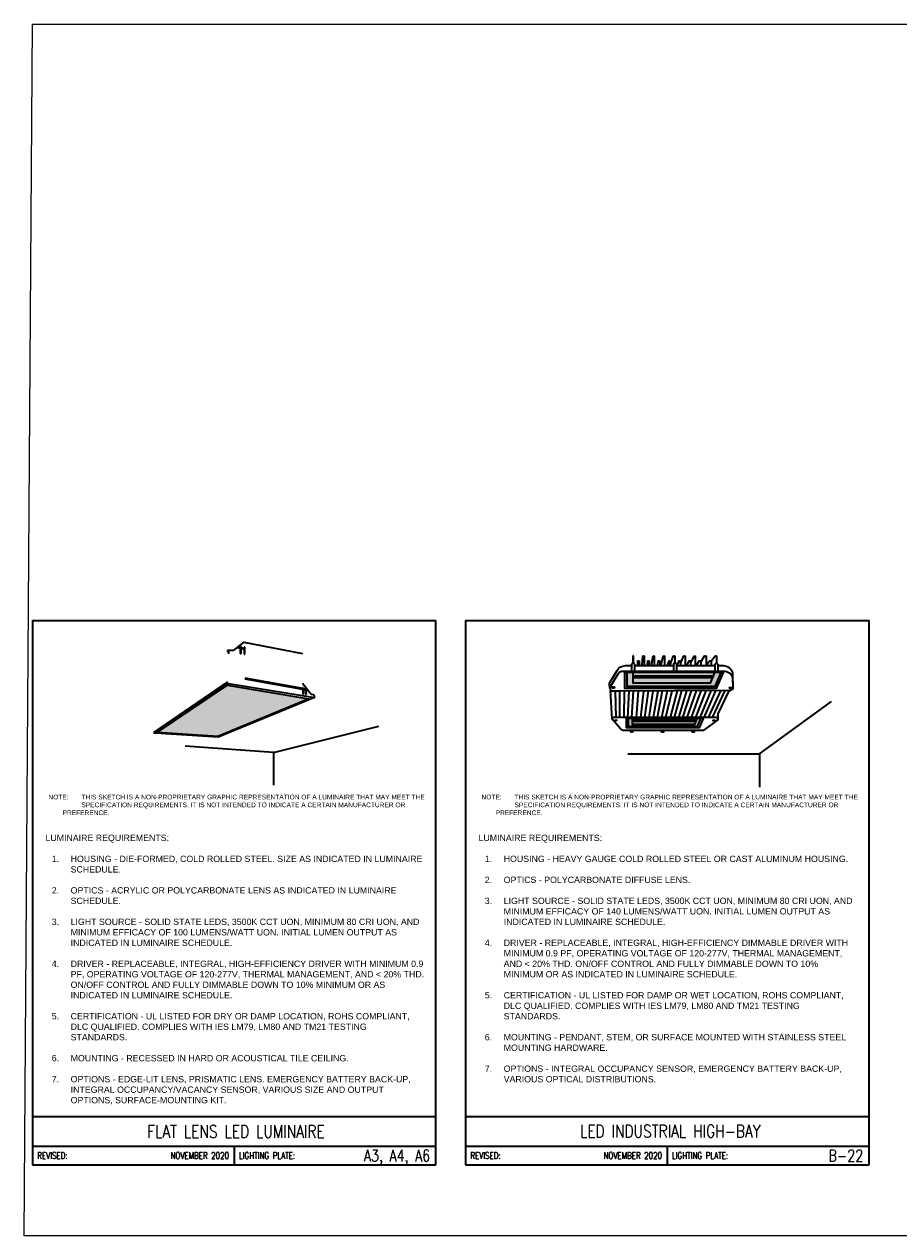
# Model space of a CAD drawing. Header units: inches. Extents: x 19474 to 23438, y 635 to 1835.
# Tile 8 of 14: x 22500 to 22515, y 1571 to 1591. Entities that reach past the tile are written whole.
import ezdxf
from ezdxf.enums import TextEntityAlignment as Align

# ---------------------------------------------------------------- set-up
doc = ezdxf.new("R2010")
doc.units = ezdxf.units.IN
doc.header["$MEASUREMENT"] = 0
doc.layers.add('E-DETL-GRPH', color=7, linetype='Continuous', lineweight=35)
doc.layers.add('G-ANNO-REFR', color=7, linetype='Continuous', lineweight=35)
doc.layers.add('E-NPLT', color=7, linetype='Continuous', lineweight=0, plot=False)
doc.styles.add('romans', font='ROMANS.SHX', dxfattribs={"width": 0.8})
doc.styles.get("Standard").update_dxf_attribs({"font": 'arial.ttf'})
pattern_1 = [(25, (22507.377294, 1571.970266), (0.000381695, 0.013970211), [0, -0.0125])]

# ---------------------------------------------------------------- blocks, each defined once
blk = doc.blocks.new('ANG M&I STANDARD DESIGN E501-E504')
at = {"layer": 'E-DETL-GRPH'}
h = blk.add_hatch(dxfattribs=at)
h.set_pattern_fill('DOTS', color=256, scale=0.2, angle=25)
h.set_pattern_definition(pattern_1)
h.paths.add_polyline_path([(22511.727, 1580.284), (22511.579, 1580.284), (22510.254, 1580.286), (22510.206, 1580.287), (22510.062, 1580.287), (22510.062, 1580.012), (22511.617, 1580.03)])
h = blk.add_hatch(dxfattribs=at)
h.set_pattern_fill('DOTS', color=256, scale=0.2, angle=25)
h.set_pattern_definition([(25, (22500.067764, 1571.970266), (0.000381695, 0.013970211), [0, -0.0125])])
h.paths.add_polyline_path([(22504.729, 1579.838), (22503.36, 1580.068), (22502.171, 1579.27), (22503.195, 1579.202)])
h = blk.add_hatch(dxfattribs=at)
h.set_pattern_fill('DOTS', color=256, scale=0.2, angle=25)
h.set_pattern_definition(pattern_1)
h.paths.add_polyline_path([(22511.388, 1579.507), (22511.34, 1579.507), (22511.315, 1579.508), (22510.157, 1579.508), (22510.125, 1579.51), (22510.093, 1579.51), (22510.093, 1579.35), (22511.32, 1579.35)])
for p, q in [((22500.068, 1581.158), (22500.068, 1571.97)), ((22500.068, 1581.158), (22506.877, 1581.158)), ((22506.877, 1571.97), (22506.877, 1581.158)), ((22507.377, 1581.158), (22507.377, 1571.97)), ((22507.377, 1581.158), (22514.187, 1581.158)), ((22514.187, 1571.97), (22514.187, 1581.158)), ((22503.635, 1580.795), (22503.453, 1580.655)), ((22503.514, 1580.702), (22503.573, 1580.691)), ((22503.529, 1580.714), (22503.573, 1580.706)), ((22503.573, 1580.723), (22503.574, 1580.604)), ((22503.586, 1580.722), (22503.573, 1580.723)), ((22503.586, 1580.603), (22503.586, 1580.722)), ((22503.586, 1580.704), (22503.638, 1580.694)), ((22503.586, 1580.689), (22503.639, 1580.679)), ((22503.635, 1580.795), (22504.623, 1580.601)), ((22503.638, 1580.713), (22503.639, 1580.594)), ((22503.651, 1580.712), (22503.638, 1580.713)), ((22503.651, 1580.593), (22503.651, 1580.712)), ((22503.377, 1580.655), (22503.358, 1580.655)), ((22503.358, 1580.655), (22503.358, 1580.627)), ((22503.453, 1580.655), (22503.377, 1580.655)), ((22503.377, 1580.655), (22503.377, 1580.596)), ((22503.574, 1580.604), (22503.586, 1580.603)), ((22503.639, 1580.594), (22503.651, 1580.593)), ((22510.211, 1580.562), (22510.198, 1580.562)), ((22510.198, 1580.562), (22510.198, 1580.435)), ((22510.211, 1580.435), (22510.211, 1580.562)), ((22510.28, 1580.478), (22510.277, 1580.398)), ((22510.28, 1580.478), (22510.305, 1580.478)), ((22510.305, 1580.478), (22510.305, 1580.398)), ((22510.356, 1580.398), (22510.37, 1580.562)), ((22510.37, 1580.562), (22510.389, 1580.562)), ((22510.389, 1580.562), (22510.389, 1580.398)), ((22510.45, 1580.478), (22510.439, 1580.398)), ((22510.45, 1580.478), (22510.477, 1580.478)), ((22510.477, 1580.478), (22510.477, 1580.398)), ((22510.513, 1580.398), (22510.543, 1580.562)), ((22510.543, 1580.562), (22510.562, 1580.562)), ((22510.562, 1580.562), (22510.562, 1580.398)), ((22510.627, 1580.478), (22510.608, 1580.398)), ((22510.627, 1580.478), (22510.655, 1580.478)), ((22510.655, 1580.478), (22510.655, 1580.398)), ((22510.671, 1580.398), (22510.716, 1580.562)), ((22510.716, 1580.562), (22510.733, 1580.562)), ((22510.733, 1580.562), (22510.733, 1580.398)), ((22510.805, 1580.478), (22510.778, 1580.398)), ((22510.805, 1580.478), (22510.824, 1580.478)), ((22510.824, 1580.478), (22510.824, 1580.398)), ((22510.827, 1580.398), (22510.887, 1580.562)), ((22510.887, 1580.562), (22510.91, 1580.562)), ((22510.91, 1580.562), (22510.91, 1580.435)), ((22510.975, 1580.478), (22510.941, 1580.398)), ((22510.975, 1580.478), (22511.002, 1580.478)), ((22511.002, 1580.434), (22511.06, 1580.562)), ((22511.002, 1580.478), (22511.002, 1580.398)), ((22511.06, 1580.562), (22511.081, 1580.562)), ((22511.081, 1580.562), (22511.081, 1580.398)), ((22511.146, 1580.478), (22511.104, 1580.398)), ((22511.146, 1580.478), (22511.174, 1580.478)), ((22511.174, 1580.44), (22511.24, 1580.562)), ((22511.174, 1580.478), (22511.174, 1580.398)), ((22511.24, 1580.562), (22511.254, 1580.562)), ((22511.254, 1580.562), (22511.254, 1580.398)), ((22511.319, 1580.478), (22511.269, 1580.398)), ((22511.319, 1580.478), (22511.345, 1580.478)), ((22511.345, 1580.457), (22511.412, 1580.562)), ((22511.345, 1580.478), (22511.345, 1580.398)), ((22511.412, 1580.562), (22511.436, 1580.562)), ((22511.436, 1580.562), (22511.436, 1580.398)), ((22511.502, 1580.478), (22511.444, 1580.398)), ((22511.502, 1580.478), (22511.521, 1580.478)), ((22511.521, 1580.472), (22511.587, 1580.562)), ((22511.521, 1580.478), (22511.521, 1580.398)), ((22511.587, 1580.562), (22511.61, 1580.562)), ((22511.61, 1580.562), (22511.61, 1580.435)), ((22510.91, 1580.286), (22510.91, 1580.286)), ((22503.358, 1580.127), (22502.111, 1579.267)), ((22502.135, 1579.263), (22503.377, 1580.107)), ((22502.143, 1579.261), (22503.377, 1580.096)), ((22502.171, 1579.27), (22503.36, 1580.068)), ((22503.36, 1580.068), (22504.729, 1579.838)), ((22503.377, 1580.096), (22504.825, 1579.862)), ((22503.651, 1580.192), (22504.622, 1580.016)), ((22503.651, 1580.177), (22504.624, 1579.999)), ((22504.623, 1580.101), (22504.77, 1579.918)), ((22504.825, 1579.862), (22503.198, 1579.188)), ((22504.621, 1580.026), (22504.629, 1579.917)), ((22504.635, 1580.026), (22504.621, 1580.026)), ((22504.629, 1579.917), (22504.642, 1579.917)), ((22504.642, 1579.917), (22504.635, 1580.026)), ((22504.635, 1580.014), (22504.67, 1580.007)), ((22504.636, 1579.996), (22504.671, 1579.99)), ((22504.669, 1580.022), (22504.677, 1579.915)), ((22504.682, 1580.021), (22504.669, 1580.022)), ((22504.677, 1579.915), (22504.689, 1579.915)), ((22504.689, 1579.915), (22504.682, 1580.021)), ((22504.683, 1580.005), (22504.703, 1580.001)), ((22504.684, 1579.988), (22504.719, 1579.981)), ((22504.77, 1579.918), (22504.817, 1579.909)), ((22504.817, 1579.909), (22504.825, 1579.862)), ((22509.976, 1579.965), (22509.826, 1579.965)), ((22509.901, 1579.965), (22509.91, 1579.523)), ((22509.976, 1579.965), (22509.976, 1579.523)), ((22510.056, 1579.966), (22510.046, 1579.523)), ((22510.131, 1579.966), (22510.112, 1579.523)), ((22510.204, 1579.966), (22510.177, 1579.523)), ((22510.292, 1579.967), (22510.254, 1579.523)), ((22510.377, 1579.967), (22510.329, 1579.523)), ((22510.456, 1579.968), (22510.398, 1579.523)), ((22510.539, 1579.968), (22510.471, 1579.523)), ((22510.619, 1579.969), (22510.542, 1579.523)), ((22510.697, 1579.969), (22510.61, 1579.523)), ((22510.779, 1579.97), (22510.682, 1579.523)), ((22510.856, 1579.97), (22510.75, 1579.523)), ((22510.947, 1579.971), (22510.83, 1579.523)), ((22511.022, 1579.971), (22510.896, 1579.523)), ((22511.106, 1579.972), (22510.969, 1579.523)), ((22511.187, 1579.972), (22511.04, 1579.523)), ((22511.267, 1579.973), (22511.11, 1579.523)), ((22511.349, 1579.973), (22511.182, 1579.523)), ((22511.433, 1579.974), (22511.256, 1579.523)), ((22511.519, 1579.974), (22511.331, 1579.523)), ((22511.596, 1579.975), (22511.399, 1579.523)), ((22511.681, 1579.975), (22511.473, 1579.523)), ((22511.755, 1579.976), (22511.538, 1579.523)), ((22504.729, 1579.838), (22503.195, 1579.202)), ((22512.338, 1578.908), (22513.555, 1579.794)), ((22511.594, 1579.523), (22509.848, 1579.523)), ((22502.111, 1579.267), (22502.143, 1579.261)), ((22503.198, 1579.188), (22502.143, 1579.261)), ((22503.195, 1579.202), (22502.171, 1579.27)), ((22504.136, 1578.932), (22505.913, 1579.374)), ((22504.136, 1578.932), (22502.642, 1579.036)), ((22510.115, 1578.908), (22512.338, 1578.908)), ((22500.068, 1572.783), (22506.877, 1572.783)), ((22507.377, 1572.783), (22514.187, 1572.783)), ((22500.068, 1572.283), (22506.877, 1572.283)), ((22503.473, 1572.283), (22503.473, 1571.97)), ((22507.377, 1572.283), (22514.187, 1572.283)), ((22510.782, 1572.283), (22510.782, 1571.97)), ((22500.068, 1571.97), (22506.877, 1571.97)), ((22507.377, 1571.97), (22514.187, 1571.97))]:
    blk.add_line(p, q, dxfattribs=at)
for points in [[(22509.816, 1580.002), (22509.813, 1580.025), (22509.807, 1580.081, -0.181845), (22509.814, 1580.115), (22509.933, 1580.316, -0.26574), (22510.075, 1580.398), (22510.179, 1580.398)], [(22509.813, 1580.03), (22509.951, 1580.262, -0.226756), (22510.033, 1580.307), (22511.728, 1580.307, -0.355443), (22511.884, 1580.189), (22511.886, 1580.037, -0.302272), (22511.842, 1579.976), (22509.976, 1579.965)], [(22511.883, 1580.283), (22511.887, 1579.999), (22511.815, 1579.962), (22511.635, 1579.586), (22511.635, 1579.482), (22511.406, 1579.315, -0.158604), (22511.367, 1579.302), (22510.048, 1579.302, -0.217611), (22509.998, 1579.325), (22509.849, 1579.497), (22509.825, 1579.98)], [(22511.634, 1580.398), (22511.728, 1580.398, -0.32852), (22511.883, 1580.283)]]:
    blk.add_lwpolyline(points, format="xyb", dxfattribs=at)
for points in [[(22510.062, 1580.288), (22511.727, 1580.284), (22511.609, 1580.012), (22510.062, 1580.012)], [(22510.102, 1580.287), (22511.687, 1580.284), (22511.585, 1580.044), (22510.102, 1580.044)], [(22510.206, 1580.287), (22511.579, 1580.284), (22511.506, 1580.103), (22510.206, 1580.103)], [(22510.206, 1580.227), (22511.555, 1580.226), (22511.543, 1580.194), (22510.206, 1580.195)], [(22510.093, 1579.51), (22511.388, 1579.507), (22511.32, 1579.35), (22510.093, 1579.35)], [(22510.125, 1579.509), (22511.34, 1579.507), (22511.283, 1579.37), (22510.125, 1579.37)], [(22510.192, 1579.509), (22511.28, 1579.507), (22511.238, 1579.404), (22510.192, 1579.404)], [(22510.192, 1579.481), (22511.269, 1579.48), (22511.259, 1579.455), (22510.192, 1579.457)]]:
    blk.add_lwpolyline(points, close=True, dxfattribs=at)
for points in [[(22510.179, 1580.425), (22510.179, 1580.307)], [(22510.228, 1580.425), (22510.228, 1580.307)], [(22510.228, 1580.398), (22510.885, 1580.398)], [(22510.885, 1580.425), (22510.885, 1580.307)], [(22510.934, 1580.425), (22510.934, 1580.307)], [(22510.934, 1580.398), (22511.585, 1580.398)], [(22511.585, 1580.425), (22511.585, 1580.307)], [(22511.634, 1580.425), (22511.634, 1580.307)], [(22510.165, 1579.282), (22510.165, 1579.302)], [(22510.202, 1579.282), (22510.202, 1579.302)], [(22510.684, 1579.282), (22510.684, 1579.302)], [(22510.721, 1579.282), (22510.721, 1579.302)], [(22511.202, 1579.282), (22511.202, 1579.302)], [(22511.239, 1579.282), (22511.239, 1579.302)], [(22504.136, 1578.932), (22504.136, 1578.379)], [(22512.338, 1578.908), (22512.338, 1578.347)]]:
    blk.add_lwpolyline(points, dxfattribs=at)
for centre, radius, start, end in [((22509.857, 1580.006), 0.0412, 185.7735, 270), ((22509.874, 1579.498), 0.0247, 90, 182.8187), ((22511.594, 1579.482), 0.0412, 0, 90)]:
    blk.add_arc(centre, radius, start, end, dxfattribs=at)
for centre, major_axis, ratio, start_param, end_param in [((22510.204, 1580.425), (0.0246, 0), 0.409639, 0, 3.141593), ((22510.91, 1580.425), (0.0246, 0), 0.409639, 0, 3.141593), ((22511.61, 1580.425), (0.0246, 0), 0.409639, 0, 3.141593), ((22509.871, 1580.029), (-0.0185, 0), 0.712277, -1.569727, 4.712389), ((22511.845, 1580.025), (-0.0185, 0), 0.53151, -1.569727, 4.712389), ((22509.912, 1579.475), (-0.0185, 0), 0.409639, -1.569727, 4.712389), ((22511.568, 1579.473), (-0.0185, 0), 0.409639, -1.569727, 4.712389), ((22510.183, 1579.282), (-0.0185, 0), 0.409639, -1.569727, 4.712389), ((22510.703, 1579.282), (-0.0185, 0), 0.409639, -1.569727, 4.712389), ((22511.221, 1579.282), (-0.0185, 0), 0.409639, -1.569727, 4.712389)]:
    blk.add_ellipse(centre, major_axis=major_axis, ratio=ratio, start_param=start_param, end_param=end_param, dxfattribs=at)
at = {"layer": 'E-NPLT'}
blk.add_lwpolyline([(22500.068, 1591.228), (22529.45, 1591.228), (22529.45, 1570.772), (22499.927, 1570.772)], close=True, dxfattribs=at)
at = {"layer": 'E-DETL-GRPH', "style": 'romans', "width": 0.8}
for s, p in [('FLAT LENS LED LUMINAIRE', (22503.5, 1572.428)), ('LED INDUSTRIAL HIGH-BAY', (22510.831, 1572.433))]:
    blk.add_text(s, height=0.2125, dxfattribs=at).set_placement(p, align=Align.CENTER)
for s, p in [('REVISED:', (22500.145, 1572.127)), ('LIGHTING PLATE:', (22503.55, 1572.127)), ('REVISED:', (22507.455, 1572.127)), ('LIGHTING PLATE:', (22510.859, 1572.127))]:
    blk.add_text(s, height=0.11, dxfattribs=at).set_placement(p, align=Align.MIDDLE_LEFT)
for s, height, p in [('NOVEMBER 2020', 0.11, (22503.384, 1572.127)), ('A3, A4, A6', 0.1969, (22506.779, 1572.127)), ('NOVEMBER 2020', 0.11, (22510.693, 1572.127)), ('B-22', 0.1969, (22514.089, 1572.127))]:
    blk.add_text(s, height=height, dxfattribs=at).set_placement(p, align=Align.MIDDLE_RIGHT)
at = {"layer": 'E-DETL-GRPH', "attachment_point": 1}
for s, heights, insert, char_height in [('\\pxi-3,l4,t4;NOTE:^ITHIS SKETCH IS A NON-PROPRIETARY GRAPHIC REPRESENTATION OF A LUMINAIRE THAT MAY MEET THE  \\P^I^ISPECIFICATION REQUIREMENTS. IT IS NOT INTENDED TO INDICATE A CERTAIN MANUFACTURER OR PREFERENCE.', [0], (22500.255, 1578.22), 0.079687), ('\\pxi-3,l4,t4;NOTE:^ITHIS SKETCH IS A NON-PROPRIETARY GRAPHIC REPRESENTATION OF A LUMINAIRE THAT MAY MEET THE  \\P^I^ISPECIFICATION REQUIREMENTS. IT IS NOT INTENDED TO INDICATE A CERTAIN MANUFACTURER OR PREFERENCE.', [0], (22507.565, 1578.22), 0.079687), ('LUMINAIRE REQUIREMENTS:\\P\\P\\pxi-3,l4,t4;1.^IHOUSING - DIE-FORMED, COLD ROLLED STEEL. SIZE AS INDICATED IN LUMINAIRE SCHEDULE. \\P\\pi0,l0,tz;\\P\\pi-3,l4,t4;2.^IOPTICS - ACRYLIC OR POLYCARBONATE LENS AS INDICATED IN LUMINAIRE SCHEDULE.\\P\\pi0,l0,tz;\\P\\pi-3,l4,t4;3.^ILIGHT SOURCE - SOLID STATE LEDS, 3500K CCT UON, MINIMUM 80 CRI UON, AND MINIMUM EFFICACY OF 100 LUMENS/WATT UON. INITIAL LUMEN OUTPUT AS INDICATED IN LUMINAIRE SCHEDULE.\\P\\pi0,l0,tz;\\P\\pi-3,l4,t4;4.^IDRIVER - REPLACEABLE, INTEGRAL, HIGH-EFFICIENCY DRIVER WITH MINIMUM 0.9 PF, OPERATING VOLTAGE OF 120-277V, THERMAL MANAGEMENT, AND < 20% THD. ON/OFF CONTROL AND FULLY DIMMABLE DOWN TO 10% MINIMUM OR AS INDICATED IN LUMINAIRE SCHEDULE.\\P\\pi0,l0,tz;\\P\\pi-3,l4,t4;5.^ICERTIFICATION - UL LISTED FOR DRY OR DAMP LOCATION, ROHS COMPLIANT, DLC QUALIFIED. COMPLIES WITH IES LM79, LM80 AND TM21 TESTING STANDARDS.\\P\\pi0,l0,tz;\\P\\pi-3,l4,t4;6.^IMOUNTING - RECESSED IN HARD OR ACOUSTICAL TILE CEILING.\\P\\pi0,l0,tz;\\P\\pi-3,l4,t4;7.^IOPTIONS - EDGE-LIT LENS, PRISMATIC LENS. EMERGENCY BATTERY BACK-UP, INTEGRAL OCCUPANCY/VACANCY SENSOR, VARIOUS SIZE AND OUTPUT OPTIONS, SURFACE-MOUNTING KIT.', [5.26], (22500.285, 1577.543), 0.10625), ('LUMINAIRE REQUIREMENTS:\\P\\P\\pxi-3,l4,t4;1.^IHOUSING - HEAVY GAUGE COLD ROLLED STEEL OR CAST ALUMINUM HOUSING.\\P\\pi0,l0,tz;\\P\\pi-3,l4,t4;2.^IOPTICS - POLYCARBONATE DIFFUSE LENS.\\P\\pi0,l0,tz;\\P\\pi-3,l4,t4;3.^ILIGHT SOURCE - SOLID STATE LEDS, 3500K CCT UON, MINIMUM 80 CRI UON, AND MINIMUM EFFICACY OF 140 LUMENS/WATT UON. INITIAL LUMEN OUTPUT AS INDICATED IN LUMINAIRE SCHEDULE.\\P\\pi0,l0,tz;\\P\\pi-3,l4,t4;4.^IDRIVER - REPLACEABLE, INTEGRAL, HIGH-EFFICIENCY DIMMABLE DRIVER WITH MINIMUM 0.9 PF, OPERATING VOLTAGE OF 120-277V, THERMAL MANAGEMENT, AND < 20% THD. ON/OFF CONTROL AND FULLY DIMMABLE DOWN TO 10% MINIMUM OR AS INDICATED IN LUMINAIRE SCHEDULE{\\C3;.}\\P\\pi0,l0,tz;\\P\\pi-3,l4,t4;5.^ICERTIFICATION - UL LISTED FOR DAMP OR WET LOCATION, ROHS COMPLIANT, DLC QUALIFIED. COMPLIES WITH IES LM79, LM80 AND TM21 TESTING STANDARDS.\\P\\pi0,l0,tz;\\P\\pi-3,l4,t4;6.^IMOUNTING - PENDANT, STEM, OR SURFACE MOUNTED WITH STAINLESS STEEL MOUNTING HARDWARE.\\P\\pi0,l0,tz;\\P\\pi-3,l4,t4;7.^IOPTIONS - INTEGRAL OCCUPANCY SENSOR, EMERGENCY BATTERY BACK-UP, VARIOUS OPTICAL DISTRIBUTIONS.', [0], (22507.595, 1577.543), 0.10625)]:
    blk.add_mtext_dynamic_manual_height_columns(s, width=6.37764, gutter_width=0.625, heights=heights, dxfattribs=dict(at, insert=insert, char_height=char_height))

msp = doc.modelspace()

# ---------------------------------------------------------------- block references
at = {"layer": 'G-ANNO-REFR'}
msp.add_blockref('ANG M&I STANDARD DESIGN E501-E504', (0, 0), dxfattribs=at)

doc.saveas('drawing.dxf')
